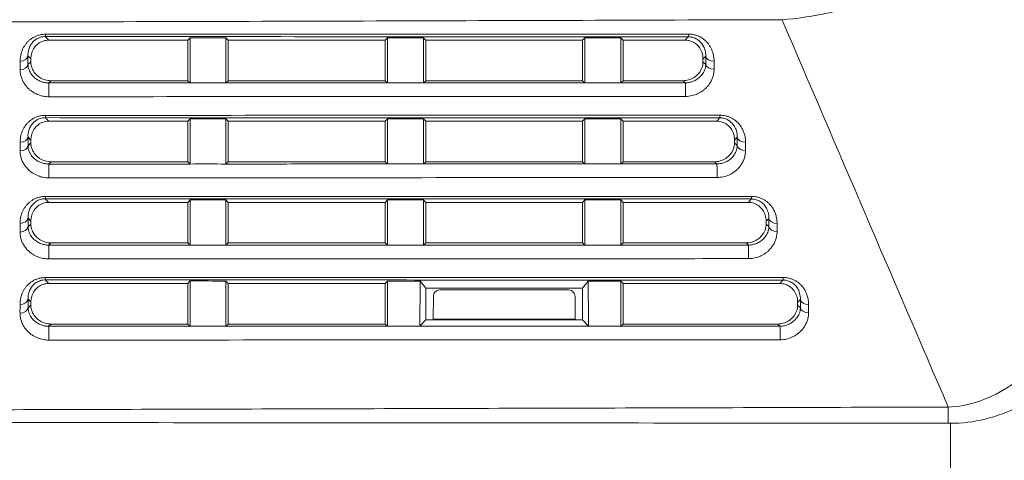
# Model space of a CAD drawing. Header units: millimetres. Extents: x 0 to 437, y 0 to 311.
# Tile 11 of 44: x 104 to 122, y 69 to 77. Entities that reach past the tile are written whole.
import ezdxf

# ---------------------------------------------------------------- set-up
doc = ezdxf.new("R2010")
doc.units = ezdxf.units.MM
for name, color, linetype, lineweight in [('APPARENT', 7, 'Continuous', 0), ('ARETES TANGENTES', 7, 'Continuous', 0), ('DIMENSIONS', 7, 'Continuous', 0)]:
    doc.layers.add(name, color=color, linetype=linetype, lineweight=lineweight)
doc.dimstyles.new('ISO-25', dxfattribs={"dimtxt": 2.5, "dimasz": 2.5, "dimexe": 1.25, "dimexo": 0.625, "dimtad": 1, "dimtxsty": 'Standard', "dimcen": 2.5, "dimadec": 0, "dimazin": 0, "dimtfac": 1, "dimtmove": 0, "dimatfit": 3, "dimfxl": 1, "dimarcsym": 0})

# ---------------------------------------------------------------- blocks, each defined once
blk = doc.blocks.new('D1')
h = blk.add_hatch(color=7)
h.paths.add_polyline_path([(38.317, 176.327), (38.817, 179.327), (39.317, 176.327)], flags=0)
h.paths.add_polyline_path([(39.317, 60.716), (38.817, 57.716), (38.317, 60.716)], flags=0)
at = {"layer": 'DIMENSIONS'}
for p, q in [((62.374, 179.327), (38.817, 179.327)), ((38.817, 176.327), (38.817, 124.459)), ((38.817, 119.873), (38.817, 129.045)), ((38.817, 60.716), (38.817, 124.459)), ((67.733, 57.716), (38.817, 57.716))]:
    blk.add_line(p, q, dxfattribs=at)
for points in [[(38.817, 179.327), (39.317, 176.327), (38.317, 176.327), (38.817, 179.327)], [(38.817, 57.716), (38.317, 60.716), (39.317, 60.716), (38.817, 57.716)]]:
    blk.add_lwpolyline(points, dxfattribs=at)
at = {"layer": 'DIMENSIONS', "char_height": 1.96986, "attachment_point": 5, "rotation": 90}
for s, insert in [('{\\fArial|b0|i0|c0|p0;}', (37.229, 128.693)), ('{\\fArial|b0|i0|c0|p0;486.4}{\\fArial|b0|i0|c0|p0;}', (37.229, 124.459)), ('{\\fArial|b0|i0|c0|p0;}', (37.229, 124.459)), ('{\\fArial|b0|i0|c0|p0;}', (37.229, 124.459)), ('{\\fArial|b0|i0|c0|p0;}', (37.229, 120.226))]:
    blk.add_mtext(s, dxfattribs=dict(at, insert=insert))
blk = doc.blocks.new('D2')
h = blk.add_hatch(color=7)
h.paths.add_polyline_path([(54.59, 187.02), (51.59, 187.52), (54.59, 188.02)], flags=0)
h.paths.add_polyline_path([(129.229, 188.02), (132.229, 187.52), (129.229, 187.02)], flags=0)
at = {"layer": 'DIMENSIONS'}
for p, q in [((51.59, 161.214), (51.59, 187.52)), ((54.59, 187.52), (91.823, 187.52)), ((96.056, 187.52), (86.884, 187.52)), ((129.229, 187.52), (91.823, 187.52)), ((132.229, 161.214), (132.229, 187.52))]:
    blk.add_line(p, q, dxfattribs=at)
for points in [[(51.59, 187.52), (54.59, 188.02), (54.59, 187.02), (51.59, 187.52)], [(132.229, 187.52), (129.229, 187.02), (129.229, 188.02), (132.229, 187.52)]]:
    blk.add_lwpolyline(points, dxfattribs=at)
at = {"layer": 'DIMENSIONS', "char_height": 1.96986, "attachment_point": 5}
for s, insert in [('{\\fArial|b0|i0|c0|p0;322.6}{\\fArial|b0|i0|c0|p0;}', (91.823, 189.107)), ('{\\fArial|b0|i0|c0|p0;}', (87.589, 189.107)), ('{\\fArial|b0|i0|c0|p0;}', (91.823, 189.107)), ('{\\fArial|b0|i0|c0|p0;}', (91.823, 189.107)), ('{\\fArial|b0|i0|c0|p0;}', (96.056, 189.107))]:
    blk.add_mtext(s, dxfattribs=dict(at, insert=insert))
blk = doc.blocks.new('D3')
h = blk.add_hatch(color=7)
h.paths.add_polyline_path([(211.99, 185.104), (208.99, 185.604), (211.99, 186.104)], flags=0)
h.paths.add_polyline_path([(240.209, 186.104), (243.209, 185.604), (240.209, 185.104)], flags=0)
at = {"layer": 'DIMENSIONS'}
for p, q in [((208.99, 170.102), (208.99, 185.604)), ((211.99, 185.604), (225.995, 185.604)), ((230.229, 185.604), (221.056, 185.604)), ((240.209, 185.604), (225.995, 185.604)), ((243.209, 165.348), (243.209, 185.604))]:
    blk.add_line(p, q, dxfattribs=at)
for points in [[(208.99, 185.604), (211.99, 186.104), (211.99, 185.104), (208.99, 185.604)], [(243.209, 185.604), (240.209, 185.104), (240.209, 186.104), (243.209, 185.604)]]:
    blk.add_lwpolyline(points, dxfattribs=at)
at = {"layer": 'DIMENSIONS', "char_height": 1.96986, "attachment_point": 5}
for s, insert in [('{\\fArial|b0|i0|c0|p0;136.9}{\\fArial|b0|i0|c0|p0;}', (225.995, 187.191)), ('{\\fArial|b0|i0|c0|p0;}', (221.762, 187.191)), ('{\\fArial|b0|i0|c0|p0;}', (225.995, 187.191)), ('{\\fArial|b0|i0|c0|p0;}', (225.995, 187.191)), ('{\\fArial|b0|i0|c0|p0;}', (230.229, 187.191))]:
    blk.add_mtext(s, dxfattribs=dict(at, insert=insert))

msp = doc.modelspace()

# ---------------------------------------------------------------- linework, layer by layer
at = {"layer": 'APPARENT'}
for p, q in [((107.306, 76.592), (107.349, 76.637)), ((108.013, 76.637), (107.349, 76.637)), ((108.056, 76.592), (108.013, 76.637)), ((110.956, 76.592), (110.998, 76.637)), ((111.664, 76.637), (110.998, 76.637)), ((111.706, 76.592), (111.664, 76.637)), ((114.606, 76.592), (114.648, 76.636)), ((115.315, 76.636), (114.648, 76.636)), ((115.356, 76.592), (115.315, 76.636)), ((104.735, 76.592), (104.957, 76.592)), ((104.957, 76.592), (107.306, 76.592)), ((107.306, 76.592), (107.306, 75.842)), ((108.056, 76.592), (110.956, 76.592)), ((108.056, 76.592), (108.056, 75.842)), ((110.956, 75.842), (110.956, 76.592)), ((111.706, 76.592), (114.606, 76.592)), ((111.706, 76.592), (111.706, 75.842)), ((114.606, 75.842), (114.606, 76.592)), ((115.356, 75.842), (115.356, 76.592)), ((115.356, 76.592), (116.246, 76.592)), ((116.501, 76.592), (116.246, 76.592)), ((104.406, 76.243), (104.406, 76.19)), ((116.831, 76.192), (116.831, 76.241)), ((104.778, 75.842), (104.941, 75.842)), ((107.306, 75.842), (104.941, 75.842)), ((107.306, 75.842), (107.349, 75.801)), ((108.056, 75.842), (108.013, 75.801)), ((110.956, 75.842), (108.056, 75.842)), ((110.956, 75.842), (110.999, 75.802)), ((110.999, 75.802), (111.664, 75.802)), ((111.706, 75.842), (111.664, 75.802)), ((114.606, 75.842), (111.706, 75.842)), ((114.606, 75.842), (114.648, 75.802)), ((114.648, 75.802), (115.314, 75.802)), ((115.356, 75.842), (115.314, 75.802)), ((116.462, 75.842), (115.356, 75.842)), ((104.735, 75.092), (104.956, 75.092)), ((104.956, 75.092), (107.306, 75.092)), ((107.306, 75.092), (107.349, 75.137)), ((107.306, 74.342), (107.306, 75.092)), ((108.013, 75.137), (107.349, 75.137)), ((108.056, 75.092), (108.013, 75.137)), ((108.056, 75.092), (108.056, 74.342)), ((108.056, 75.092), (110.956, 75.092)), ((110.956, 75.092), (110.998, 75.137)), ((110.956, 74.342), (110.956, 75.092)), ((111.664, 75.137), (110.998, 75.137)), ((111.706, 75.092), (111.664, 75.137)), ((111.706, 75.092), (111.706, 74.342)), ((111.706, 75.092), (114.606, 75.092)), ((114.606, 75.092), (114.648, 75.136)), ((114.606, 74.342), (114.606, 75.092)), ((115.314, 75.136), (114.648, 75.136)), ((115.356, 75.092), (115.314, 75.136)), ((115.356, 75.092), (116.829, 75.092)), ((115.356, 74.342), (115.356, 75.092)), ((117.084, 75.092), (116.829, 75.092)), ((104.406, 74.743), (104.406, 74.691)), ((117.415, 74.692), (117.415, 74.742)), ((104.778, 74.342), (104.94, 74.342)), ((107.306, 74.342), (104.94, 74.342)), ((107.306, 74.342), (107.349, 74.301)), ((108.056, 74.342), (108.013, 74.301)), ((110.956, 74.342), (108.056, 74.342)), ((110.956, 74.342), (110.999, 74.302)), ((111.706, 74.342), (111.664, 74.302)), ((114.606, 74.342), (111.706, 74.342)), ((114.606, 74.342), (114.648, 74.302)), ((115.356, 74.342), (115.314, 74.302)), ((117.045, 74.342), (115.356, 74.342)), ((104.735, 73.592), (104.955, 73.592)), ((104.955, 73.592), (107.306, 73.592)), ((107.306, 73.592), (107.349, 73.638)), ((107.306, 73.592), (107.306, 72.842)), ((108.056, 73.592), (108.013, 73.637)), ((108.056, 73.592), (110.956, 73.592)), ((108.056, 73.592), (108.056, 72.842)), ((110.956, 73.592), (110.999, 73.637)), ((110.956, 72.842), (110.956, 73.592)), ((111.706, 73.592), (111.664, 73.637)), ((111.706, 73.592), (111.706, 72.842)), ((111.706, 73.592), (114.606, 73.592)), ((114.606, 73.592), (114.648, 73.636)), ((114.606, 72.842), (114.606, 73.592)), ((115.314, 73.636), (114.648, 73.636)), ((115.356, 73.592), (115.314, 73.636)), ((115.356, 73.592), (117.412, 73.592)), ((115.356, 72.842), (115.356, 73.592)), ((117.668, 73.592), (117.412, 73.592)), ((104.406, 73.243), (104.406, 73.191)), ((117.998, 73.191), (117.998, 73.242)), ((104.778, 72.842), (104.94, 72.842)), ((107.306, 72.842), (104.94, 72.842)), ((107.306, 72.842), (107.349, 72.801)), ((108.056, 72.842), (108.013, 72.801)), ((110.956, 72.842), (108.056, 72.842)), ((110.956, 72.842), (110.999, 72.802)), ((111.706, 72.842), (111.664, 72.802)), ((114.606, 72.842), (111.706, 72.842)), ((114.606, 72.842), (114.648, 72.802)), ((115.356, 72.842), (115.314, 72.802)), ((117.628, 72.842), (115.356, 72.842)), ((104.735, 72.092), (104.955, 72.092)), ((104.955, 72.092), (107.306, 72.092)), ((107.306, 72.092), (107.349, 72.138)), ((107.306, 71.342), (107.306, 72.092)), ((108.056, 72.092), (108.013, 72.137)), ((108.056, 72.092), (110.956, 72.092)), ((108.056, 72.092), (108.056, 71.342)), ((110.956, 72.092), (110.999, 72.137)), ((110.956, 71.342), (110.956, 72.092)), ((111.706, 72.005), (111.6, 72.137)), ((114.71, 72.136), (114.606, 72.007)), ((115.356, 72.092), (115.314, 72.136)), ((115.356, 72.092), (117.995, 72.092)), ((115.356, 71.342), (115.356, 72.092)), ((118.251, 72.092), (117.995, 72.092)), ((114.606, 72.007), (111.706, 72.005)), ((111.706, 71.421), (111.706, 72.005)), ((111.968, 71.972), (114.345, 71.972)), ((114.606, 72.007), (114.606, 71.419)), ((104.406, 71.743), (104.406, 71.691)), ((111.848, 71.853), (111.842, 71.431)), ((114.465, 71.852), (114.47, 71.43)), ((118.581, 71.691), (118.581, 71.742)), ((111.598, 71.302), (111.706, 71.421)), ((111.706, 71.421), (111.831, 71.421)), ((111.842, 71.431), (111.831, 71.421)), ((111.831, 71.421), (114.481, 71.42)), ((111.842, 71.431), (114.47, 71.43)), ((114.47, 71.43), (114.481, 71.42)), ((114.481, 71.42), (114.606, 71.419)), ((114.606, 71.419), (114.713, 71.302)), ((104.778, 71.342), (104.939, 71.342)), ((107.306, 71.342), (104.939, 71.342)), ((107.306, 71.342), (107.349, 71.301)), ((108.056, 71.342), (108.013, 71.301)), ((110.956, 71.342), (108.056, 71.342)), ((110.956, 71.342), (110.999, 71.302)), ((115.356, 71.342), (115.314, 71.302)), ((118.003, 71.342), (115.356, 71.342)), ((118.212, 71.342), (118.003, 71.342))]:
    msp.add_line(p, q, dxfattribs=at)
for points in [[(107.349, 75.801), (107.349, 75.895), (107.349, 76.081), (107.349, 76.36), (107.349, 76.545), (107.349, 76.637)], [(108.013, 76.637), (108.013, 76.545), (108.013, 76.36), (108.013, 76.081), (108.013, 75.895), (108.013, 75.801)], [(110.999, 75.802), (110.999, 75.895), (110.998, 76.082), (110.998, 76.36), (110.998, 76.545), (110.998, 76.637)], [(111.664, 76.637), (111.664, 76.545), (111.664, 76.36), (111.664, 76.082), (111.664, 75.895), (111.664, 75.802)], [(114.648, 75.802), (114.648, 75.896), (114.648, 76.082), (114.648, 76.36), (114.648, 76.544), (114.648, 76.636)], [(115.315, 76.636), (115.315, 76.544), (115.314, 76.36), (115.314, 76.082), (115.314, 75.896), (115.314, 75.802)], [(104.735, 76.592), (104.7, 76.592), (104.631, 76.581), (104.536, 76.53), (104.464, 76.454), (104.418, 76.357), (104.406, 76.283), (104.406, 76.243)], [(116.831, 76.241), (116.831, 76.282), (116.819, 76.359), (116.769, 76.457), (116.699, 76.531), (116.604, 76.581), (116.535, 76.592), (116.501, 76.592)], [(104.406, 76.19), (104.406, 76.15), (104.421, 76.074), (104.481, 75.973), (104.565, 75.9), (104.668, 75.852), (104.742, 75.842), (104.778, 75.842)], [(116.462, 75.842), (116.496, 75.842), (116.566, 75.851), (116.671, 75.899), (116.757, 75.974), (116.817, 76.077), (116.831, 76.153), (116.831, 76.192)], [(107.349, 75.801), (107.57, 75.802), (107.792, 75.801), (108.013, 75.801)], [(104.735, 75.092), (104.7, 75.092), (104.631, 75.081), (104.536, 75.031), (104.464, 74.954), (104.418, 74.857), (104.406, 74.782), (104.406, 74.743)], [(107.349, 74.301), (107.349, 74.395), (107.349, 74.581), (107.349, 74.86), (107.349, 75.045), (107.349, 75.137)], [(108.013, 75.137), (108.013, 75.045), (108.013, 74.86), (108.013, 74.581), (108.013, 74.395), (108.013, 74.301)], [(110.999, 74.302), (110.999, 74.395), (110.998, 74.582), (110.999, 74.86), (110.998, 75.045), (110.998, 75.137)], [(111.664, 75.137), (111.664, 75.045), (111.664, 74.86), (111.664, 74.582), (111.664, 74.395), (111.664, 74.302)], [(114.648, 74.302), (114.648, 74.396), (114.648, 74.582), (114.648, 74.86), (114.648, 75.044), (114.648, 75.136)], [(115.314, 75.136), (115.314, 75.044), (115.314, 74.86), (115.314, 74.582), (115.314, 74.396), (115.314, 74.302)], [(117.415, 74.742), (117.415, 74.782), (117.402, 74.859), (117.353, 74.957), (117.283, 75.031), (117.188, 75.081), (117.119, 75.092), (117.084, 75.092)], [(104.406, 74.691), (104.406, 74.651), (104.421, 74.574), (104.481, 74.474), (104.565, 74.4), (104.668, 74.352), (104.742, 74.342), (104.778, 74.342)], [(117.045, 74.342), (117.079, 74.342), (117.149, 74.351), (117.255, 74.399), (117.34, 74.474), (117.401, 74.577), (117.415, 74.653), (117.415, 74.692)], [(107.349, 74.301), (107.571, 74.302), (107.792, 74.301), (108.013, 74.301)], [(110.999, 74.302), (111.22, 74.302), (111.442, 74.301), (111.664, 74.302)], [(114.648, 74.302), (114.315, 74.302), (113.651, 74.302), (112.656, 74.302), (111.994, 74.302), (111.664, 74.302)], [(114.648, 74.302), (114.87, 74.302), (115.092, 74.302), (115.314, 74.302)], [(104.735, 73.592), (104.7, 73.592), (104.631, 73.581), (104.536, 73.531), (104.464, 73.454), (104.418, 73.357), (104.406, 73.282), (104.406, 73.243)], [(108.013, 73.637), (107.792, 73.637), (107.57, 73.638), (107.349, 73.638)], [(107.349, 72.801), (107.349, 72.895), (107.349, 73.081), (107.349, 73.36), (107.349, 73.545), (107.349, 73.638)], [(108.013, 73.637), (108.013, 73.545), (108.013, 73.36), (108.013, 73.081), (108.013, 72.895), (108.013, 72.801)], [(110.999, 72.802), (110.999, 72.895), (110.999, 73.082), (110.999, 73.36), (110.999, 73.545), (110.999, 73.637)], [(111.664, 73.637), (111.442, 73.636), (111.22, 73.637), (110.999, 73.637)], [(111.664, 73.637), (111.664, 73.545), (111.664, 73.36), (111.664, 73.082), (111.664, 72.895), (111.664, 72.802)], [(114.648, 72.802), (114.648, 72.895), (114.648, 73.082), (114.648, 73.36), (114.648, 73.544), (114.648, 73.636)], [(115.314, 73.636), (115.314, 73.544), (115.314, 73.36), (115.314, 73.082), (115.314, 72.896), (115.314, 72.802)], [(117.998, 73.242), (117.998, 73.282), (117.986, 73.359), (117.937, 73.457), (117.866, 73.53), (117.771, 73.581), (117.702, 73.592), (117.668, 73.592)], [(104.406, 73.191), (104.406, 73.151), (104.421, 73.074), (104.481, 72.974), (104.565, 72.9), (104.668, 72.852), (104.742, 72.842), (104.778, 72.842)], [(117.628, 72.842), (117.662, 72.842), (117.733, 72.851), (117.838, 72.899), (117.924, 72.974), (117.984, 73.077), (117.998, 73.153), (117.998, 73.191)], [(107.349, 72.801), (107.57, 72.801), (107.792, 72.801), (108.013, 72.801)], [(110.999, 72.802), (111.22, 72.802), (111.442, 72.801), (111.664, 72.802)], [(114.648, 72.802), (114.87, 72.802), (115.092, 72.802), (115.314, 72.802)], [(104.735, 72.092), (104.7, 72.092), (104.632, 72.081), (104.537, 72.031), (104.465, 71.954), (104.418, 71.857), (104.406, 71.782), (104.406, 71.743)], [(107.349, 71.301), (107.349, 71.395), (107.349, 71.581), (107.349, 71.86), (107.349, 72.045), (107.349, 72.138)], [(108.013, 72.137), (107.792, 72.137), (107.57, 72.138), (107.349, 72.138)], [(108.013, 72.137), (108.013, 72.045), (108.013, 71.86), (108.013, 71.581), (108.013, 71.395), (108.013, 71.301)], [(111.6, 72.137), (111.4, 72.137), (111.199, 72.137), (110.999, 72.137)], [(110.999, 71.302), (110.999, 71.395), (110.999, 71.582), (110.999, 71.86), (110.999, 72.045), (110.999, 72.137)], [(111.6, 72.137), (111.6, 72.045), (111.6, 71.86), (111.599, 71.582), (111.598, 71.395), (111.598, 71.302)], [(115.314, 72.136), (115.113, 72.136), (114.911, 72.137), (114.71, 72.136)], [(114.713, 71.302), (114.713, 71.395), (114.712, 71.582), (114.711, 71.86), (114.71, 72.044), (114.71, 72.136)], [(115.314, 72.136), (115.314, 72.044), (115.314, 71.86), (115.314, 71.582), (115.314, 71.395), (115.314, 71.302)], [(118.581, 71.742), (118.581, 71.783), (118.569, 71.859), (118.52, 71.957), (118.45, 72.03), (118.355, 72.081), (118.286, 72.092), (118.251, 72.092)], [(111.968, 71.972), (111.923, 71.972), (111.875, 71.939), (111.848, 71.888), (111.848, 71.853)], [(114.465, 71.852), (114.465, 71.887), (114.438, 71.938), (114.39, 71.971), (114.345, 71.972)], [(104.406, 71.691), (104.406, 71.651), (104.421, 71.575), (104.481, 71.474), (104.564, 71.4), (104.668, 71.352), (104.742, 71.342), (104.778, 71.342)], [(118.212, 71.342), (118.246, 71.342), (118.316, 71.351), (118.422, 71.399), (118.507, 71.474), (118.567, 71.577), (118.581, 71.652), (118.581, 71.691)], [(107.349, 71.301), (107.57, 71.301), (107.792, 71.301), (108.013, 71.301)], [(110.999, 71.302), (111.198, 71.302), (111.398, 71.301), (111.598, 71.302)], [(114.713, 71.302), (114.913, 71.302), (115.114, 71.302), (115.314, 71.302)]]:
    msp.add_open_spline(points, degree=3, dxfattribs=at)
at = {"layer": 'ARETES TANGENTES'}
for p, q in [((104.673, 76.658), (104.735, 76.592)), ((116.559, 76.654), (116.501, 76.592)), ((104.352, 76.14), (104.352, 76.301)), ((104.352, 76.301), (104.406, 76.243)), ((116.881, 76.295), (116.831, 76.241)), ((116.881, 76.295), (116.881, 76.144)), ((104.352, 76.14), (104.406, 76.19)), ((116.881, 76.144), (116.831, 76.192)), ((117.036, 76.202), (117.036, 76.052)), ((104.734, 75.801), (104.778, 75.842)), ((116.504, 75.802), (116.462, 75.842)), ((104.673, 75.158), (104.735, 75.092)), ((117.143, 75.154), (117.084, 75.092)), ((104.353, 74.64), (104.353, 74.8)), ((104.353, 74.8), (104.406, 74.743)), ((104.353, 74.64), (104.406, 74.691)), ((117.465, 74.795), (117.415, 74.742)), ((117.465, 74.644), (117.415, 74.692)), ((117.465, 74.795), (117.465, 74.644)), ((117.618, 74.703), (117.618, 74.551)), ((104.734, 74.301), (104.778, 74.342)), ((117.087, 74.302), (117.045, 74.342)), ((104.673, 73.658), (104.735, 73.592)), ((117.726, 73.654), (117.668, 73.592)), ((104.353, 73.3), (104.406, 73.243)), ((104.353, 73.14), (104.353, 73.3)), ((104.353, 73.14), (104.406, 73.191)), ((118.048, 73.296), (117.998, 73.242)), ((118.048, 73.144), (117.998, 73.191)), ((118.048, 73.296), (118.048, 73.144)), ((118.2, 73.203), (118.2, 73.051)), ((104.734, 72.801), (104.778, 72.842)), ((117.67, 72.802), (117.628, 72.842)), ((104.673, 72.158), (104.735, 72.092)), ((118.31, 72.154), (118.251, 72.092)), ((104.353, 71.8), (104.406, 71.743)), ((104.353, 71.641), (104.353, 71.8)), ((118.632, 71.796), (118.581, 71.742)), ((118.632, 71.796), (118.632, 71.643)), ((104.353, 71.641), (104.406, 71.691)), ((118.632, 71.643), (118.581, 71.691)), ((118.783, 71.703), (118.783, 71.55)), ((104.734, 71.301), (104.778, 71.342)), ((107.349, 71.301), (104.734, 71.301)), ((118.254, 71.302), (118.212, 71.342)), ((121.365, 69.807), (121.422, 69.811)), ((121.365, 69.507), (121.406, 69.507)), ((121.406, 69.507), (121.406, 65.476))]:
    msp.add_line(p, q, dxfattribs=at)
for centre, major_axis, ratio, start_param, end_param in [((104.672, 76.807), (0, -0.15), 0.048795, 0.061159, 0.784001), ((116.559, 76.803), (0, -0.15), 0.048338, 0.061162, 0.835658), ((104.203, 76.31), (0.15, 0), 0.709872, 4.743784, 6.196564), ((117.031, 76.303), (0.15, 0), 0.670842, 3.223879, 4.744865), ((104.203, 76.149), (0.15, 0), 0.709888, 4.742913, 6.196562), ((117.031, 76.153), (0.15, 0), 0.671222, 3.223917, 4.74396), ((104.734, 75.651), (0, -0.15), 0.039426, 0.783758, 3.080464), ((116.503, 75.652), (0, -0.15), 0.038716, 0.83141, 3.08046), ((104.672, 75.307), (0, -0.15), 0.037277, 0.061129, 0.78343), ((117.142, 75.304), (0, -0.15), 0.03644, 0.061132, 0.83298), ((104.203, 74.809), (0.15, 0), 0.710017, 4.735866, 6.196546), ((104.203, 74.649), (0.15, 0), 0.710032, 4.735047, 6.196545), ((117.614, 74.803), (0.15, 0), 0.672662, 3.224062, 4.736259), ((117.614, 74.652), (0.15, 0), 0.673012, 3.224097, 4.735424), ((104.734, 74.151), (0, -0.15), 0.028451, 0.783258, 3.080487), ((117.087, 74.152), (0, -0.15), 0.02757, 0.82913, 3.080483), ((104.673, 73.807), (0, -0.15), 0.026431, 0.061108, 0.782961), ((117.726, 73.804), (0, -0.15), 0.025493, 0.061111, 0.83058), ((104.203, 73.309), (0.15, 0), 0.710151, 4.728384, 6.19653), ((118.198, 73.304), (0.15, 0), 0.674331, 3.224231, 4.728362), ((104.203, 73.15), (0.15, 0), 0.710164, 4.727613, 6.196528), ((118.198, 73.152), (0.15, 0), 0.674654, 3.224263, 4.727591), ((104.734, 72.651), (0, -0.15), 0.018105, 0.782849, 3.080502), ((117.67, 72.652), (0, -0.15), 0.017308, 0.827081, 3.080497), ((104.673, 72.307), (0, -0.15), 0.016197, 0.061095, 0.782579), ((118.31, 72.304), (0, -0.15), 0.015389, 0.061099, 0.828421), ((104.203, 71.809), (0.15, 0), 0.710275, 4.721301, 6.196515), ((118.781, 71.804), (0.15, 0), 0.675866, 3.224388, 4.721089), ((104.203, 71.65), (0.15, 0), 0.710288, 4.720572, 6.196513), ((118.781, 71.652), (0.15, 0), 0.676165, 3.224418, 4.720378), ((104.734, 71.151), (0, -0.15), 0.008329, 0.782519, 3.08051), ((118.254, 71.152), (0, -0.15), 0.007829, 0.825233, 3.080504), ((121.365, 70.901), (-0.001, -1.625), 0.001224, 0.539868, 0.832069)]:
    msp.add_ellipse(centre, major_axis=major_axis, ratio=ratio, start_param=start_param, end_param=end_param, dxfattribs=at)
for points in [[(125.228, 84.258), (125.214, 83.862), (125.168, 83.097), (124.968, 82.023), (124.634, 81.106), (124.146, 80.277), (123.482, 79.488), (122.636, 78.743), (121.698, 78.107), (120.796, 77.635), (119.937, 77.295), (119.106, 77.069), (118.563, 76.989), (118.292, 76.97)], [(121.406, 65.247), (121.693, 65.247), (122.278, 65.292), (123.169, 65.503), (124.082, 65.877), (124.981, 66.422), (125.832, 67.114), (126.637, 67.939), (127.406, 68.904), (128.13, 69.997), (128.813, 71.212), (129.479, 72.624), (130.006, 73.945), (130.45, 75.239), (130.807, 76.453), (131.087, 77.572), (131.307, 78.613), (131.477, 79.6), (131.598, 80.532), (131.672, 81.409), (131.689, 81.956), (131.689, 82.217)], [(121.406, 69.507), (121.62, 69.505), (122.046, 69.555), (122.69, 69.799), (123.284, 70.184), (123.811, 70.662), (124.276, 71.197), (124.707, 71.793), (125.115, 72.455), (125.517, 73.205), (125.929, 74.092), (126.295, 74.999), (126.592, 75.831), (126.827, 76.565), (127.017, 77.217), (127.173, 77.81), (127.303, 78.347), (127.41, 78.834), (127.499, 79.276), (127.572, 79.682), (127.633, 80.059), (127.684, 80.412), (127.724, 80.738), (127.756, 81.038), (127.779, 81.314), (127.795, 81.569), (127.805, 81.803), (127.81, 82.019), (127.81, 82.153), (127.809, 82.217)], [(121.406, 65.476), (121.714, 65.476), (122.335, 65.527), (123.268, 65.76), (124.192, 66.156), (125.08, 66.71), (125.91, 67.397), (126.694, 68.207), (127.444, 69.152), (128.153, 70.222), (128.822, 71.412), (129.478, 72.798), (129.998, 74.097), (130.437, 75.37), (130.79, 76.566), (131.067, 77.668), (131.284, 78.695), (131.451, 79.666), (131.57, 80.58), (131.643, 81.437), (131.659, 81.965), (131.659, 82.217)], [(121.422, 69.811), (121.619, 69.822), (122.016, 69.907), (122.634, 70.25), (123.215, 70.769), (123.738, 71.39), (124.237, 72.12), (124.727, 72.968), (125.252, 74.042), (125.722, 75.174), (126.079, 76.167), (126.35, 77.016), (126.565, 77.77), (126.736, 78.438), (126.87, 79.031), (126.978, 79.561), (127.066, 80.047), (127.138, 80.493), (127.196, 80.897), (127.243, 81.262), (127.283, 81.592), (127.316, 81.89), (127.334, 82.071), (127.343, 82.157)], [(118.292, 76.97), (115.619, 76.961), (110.505, 76.945), (105.575, 76.931), (103.105, 76.925)], [(121.365, 69.807), (120.339, 72.194), (119.315, 74.582), (118.292, 76.97)], [(104.208, 76.203), (104.208, 76.228), (104.211, 76.274), (104.223, 76.339), (104.242, 76.397), (104.265, 76.449), (104.293, 76.495), (104.323, 76.535), (104.357, 76.572), (104.395, 76.605), (104.438, 76.635), (104.488, 76.662), (104.545, 76.683), (104.61, 76.698), (104.655, 76.701), (104.677, 76.701)], [(104.352, 76.301), (104.352, 76.318), (104.353, 76.352), (104.361, 76.398), (104.373, 76.44), (104.388, 76.477), (104.407, 76.51), (104.427, 76.539), (104.45, 76.565), (104.476, 76.589), (104.506, 76.611), (104.54, 76.63), (104.58, 76.645), (104.625, 76.655), (104.657, 76.658), (104.673, 76.658)], [(104.673, 76.658), (105.952, 76.657), (108.528, 76.656), (112.492, 76.655), (115.189, 76.654), (116.559, 76.654)], [(104.677, 76.701), (105.958, 76.701), (108.532, 76.702), (112.498, 76.702), (115.192, 76.703), (116.564, 76.703)], [(116.559, 76.654), (116.569, 76.654), (116.588, 76.653), (116.614, 76.649), (116.639, 76.644), (116.664, 76.636), (116.689, 76.626), (116.715, 76.612), (116.742, 76.595), (116.769, 76.573), (116.794, 76.547), (116.818, 76.517), (116.839, 76.482), (116.857, 76.443), (116.871, 76.399), (116.88, 76.35), (116.882, 76.314), (116.881, 76.295)], [(116.564, 76.703), (116.578, 76.703), (116.605, 76.702), (116.642, 76.697), (116.678, 76.689), (116.714, 76.678), (116.751, 76.664), (116.789, 76.645), (116.827, 76.621), (116.866, 76.591), (116.904, 76.555), (116.939, 76.512), (116.97, 76.464), (116.996, 76.409), (117.018, 76.348), (117.032, 76.279), (117.036, 76.229), (117.036, 76.202)], [(104.208, 76.043), (104.207, 76.096), (104.209, 76.15), (104.208, 76.203)], [(104.734, 75.801), (104.722, 75.801), (104.698, 75.802), (104.666, 75.806), (104.635, 75.813), (104.604, 75.822), (104.572, 75.835), (104.54, 75.851), (104.507, 75.871), (104.475, 75.895), (104.444, 75.925), (104.416, 75.958), (104.391, 75.997), (104.37, 76.041), (104.356, 76.091), (104.353, 76.123), (104.352, 76.14)], [(116.881, 76.144), (116.881, 76.125), (116.876, 76.087), (116.861, 76.037), (116.839, 75.993), (116.814, 75.954), (116.784, 75.92), (116.753, 75.891), (116.722, 75.868), (116.69, 75.849), (116.658, 75.834), (116.624, 75.821), (116.587, 75.811), (116.548, 75.804), (116.519, 75.802), (116.504, 75.802)], [(104.738, 75.545), (104.721, 75.545), (104.687, 75.547), (104.641, 75.553), (104.597, 75.563), (104.553, 75.577), (104.508, 75.595), (104.463, 75.618), (104.417, 75.648), (104.372, 75.684), (104.329, 75.727), (104.29, 75.777), (104.257, 75.833), (104.229, 75.898), (104.211, 75.97), (104.208, 76.018), (104.208, 76.043)], [(117.036, 76.052), (117.036, 76.023), (117.03, 75.969), (117.01, 75.895), (116.981, 75.83), (116.945, 75.773), (116.905, 75.724), (116.861, 75.682), (116.817, 75.648), (116.772, 75.62), (116.727, 75.597), (116.679, 75.579), (116.627, 75.564), (116.57, 75.554), (116.529, 75.551), (116.508, 75.551)], [(107.349, 75.801), (106.912, 75.801), (106.039, 75.801), (105.169, 75.801), (104.734, 75.801)], [(110.999, 75.802), (110.499, 75.802), (109.502, 75.801), (108.509, 75.801), (108.013, 75.801)], [(114.648, 75.802), (114.149, 75.802), (113.152, 75.802), (112.16, 75.802), (111.664, 75.802)], [(116.504, 75.802), (116.305, 75.802), (115.908, 75.802), (115.513, 75.802), (115.314, 75.802)], [(116.508, 75.551), (115.177, 75.551), (112.537, 75.549), (108.612, 75.547), (106.027, 75.546), (104.738, 75.545)], [(104.207, 74.703), (104.207, 74.727), (104.21, 74.774), (104.222, 74.839), (104.241, 74.897), (104.265, 74.949), (104.292, 74.995), (104.323, 75.036), (104.356, 75.073), (104.395, 75.106), (104.438, 75.136), (104.488, 75.162), (104.544, 75.184), (104.609, 75.198), (104.654, 75.201), (104.676, 75.201)], [(104.676, 75.201), (106.094, 75.201), (108.902, 75.201), (113.059, 75.202), (115.789, 75.202), (117.146, 75.203)], [(117.146, 75.203), (117.162, 75.203), (117.194, 75.201), (117.246, 75.193), (117.3, 75.178), (117.354, 75.155), (117.406, 75.124), (117.453, 75.088), (117.496, 75.044), (117.535, 74.993), (117.569, 74.933), (117.595, 74.865), (117.613, 74.789), (117.618, 74.732), (117.618, 74.703)], [(104.353, 74.8), (104.352, 74.818), (104.353, 74.852), (104.361, 74.898), (104.373, 74.94), (104.389, 74.977), (104.407, 75.01), (104.428, 75.04), (104.451, 75.066), (104.477, 75.09), (104.507, 75.111), (104.541, 75.13), (104.581, 75.145), (104.626, 75.155), (104.657, 75.158), (104.673, 75.158)], [(104.673, 75.158), (106.088, 75.157), (108.899, 75.156), (113.055, 75.155), (115.787, 75.154), (117.143, 75.154)], [(117.143, 75.154), (117.153, 75.154), (117.176, 75.153), (117.212, 75.147), (117.25, 75.136), (117.288, 75.119), (117.323, 75.097), (117.355, 75.071), (117.385, 75.04), (117.411, 75.003), (117.434, 74.961), (117.452, 74.912), (117.463, 74.857), (117.465, 74.816), (117.465, 74.795)], [(104.207, 74.543), (104.206, 74.596), (104.208, 74.65), (104.207, 74.703)], [(104.734, 74.301), (104.721, 74.301), (104.696, 74.302), (104.662, 74.307), (104.628, 74.315), (104.595, 74.326), (104.56, 74.34), (104.525, 74.359), (104.49, 74.383), (104.456, 74.413), (104.424, 74.447), (104.397, 74.487), (104.373, 74.533), (104.357, 74.586), (104.353, 74.622), (104.353, 74.64)], [(117.465, 74.644), (117.464, 74.624), (117.46, 74.587), (117.444, 74.536), (117.423, 74.492), (117.397, 74.453), (117.368, 74.42), (117.337, 74.391), (117.305, 74.368), (117.274, 74.349), (117.241, 74.333), (117.208, 74.321), (117.171, 74.311), (117.131, 74.304), (117.102, 74.302), (117.087, 74.302)], [(104.737, 74.045), (104.718, 74.045), (104.682, 74.047), (104.634, 74.054), (104.586, 74.065), (104.539, 74.081), (104.491, 74.103), (104.441, 74.131), (104.392, 74.166), (104.345, 74.209), (104.301, 74.26), (104.263, 74.319), (104.232, 74.387), (104.211, 74.464), (104.207, 74.516), (104.207, 74.543)], [(117.618, 74.551), (117.618, 74.522), (117.612, 74.468), (117.592, 74.394), (117.563, 74.33), (117.527, 74.273), (117.487, 74.223), (117.443, 74.182), (117.399, 74.148), (117.355, 74.12), (117.309, 74.097), (117.261, 74.078), (117.209, 74.064), (117.152, 74.054), (117.111, 74.051), (117.09, 74.051)], [(107.349, 74.301), (106.912, 74.301), (106.038, 74.301), (105.168, 74.301), (104.734, 74.301)], [(110.999, 74.302), (110.499, 74.302), (109.502, 74.301), (108.509, 74.301), (108.013, 74.301)], [(117.087, 74.302), (116.791, 74.302), (116.2, 74.302), (115.61, 74.302), (115.314, 74.302)], [(117.09, 74.051), (115.699, 74.05), (112.926, 74.049), (108.81, 74.047), (106.089, 74.046), (104.737, 74.045)], [(104.206, 73.203), (104.206, 73.227), (104.209, 73.274), (104.221, 73.339), (104.24, 73.397), (104.264, 73.45), (104.291, 73.496), (104.322, 73.536), (104.356, 73.573), (104.394, 73.606), (104.438, 73.636), (104.487, 73.662), (104.544, 73.684), (104.609, 73.698), (104.653, 73.701), (104.675, 73.701)], [(104.353, 73.3), (104.352, 73.318), (104.354, 73.351), (104.361, 73.398), (104.373, 73.44), (104.389, 73.477), (104.407, 73.511), (104.428, 73.54), (104.451, 73.566), (104.477, 73.59), (104.507, 73.612), (104.542, 73.63), (104.581, 73.645), (104.626, 73.655), (104.657, 73.658), (104.673, 73.658)], [(104.673, 73.658), (106.071, 73.657), (108.911, 73.656), (113.255, 73.655), (116.229, 73.654), (117.726, 73.654)], [(104.675, 73.701), (106.075, 73.701), (108.913, 73.701), (113.258, 73.702), (116.23, 73.702), (117.729, 73.703)], [(117.726, 73.654), (117.737, 73.654), (117.76, 73.653), (117.796, 73.647), (117.834, 73.636), (117.872, 73.619), (117.907, 73.597), (117.939, 73.571), (117.969, 73.54), (117.995, 73.503), (118.018, 73.46), (118.035, 73.412), (118.047, 73.357), (118.049, 73.317), (118.048, 73.296)], [(117.729, 73.703), (117.744, 73.703), (117.777, 73.701), (117.829, 73.693), (117.883, 73.677), (117.938, 73.654), (117.989, 73.624), (118.036, 73.587), (118.079, 73.543), (118.118, 73.492), (118.151, 73.432), (118.178, 73.365), (118.196, 73.289), (118.2, 73.232), (118.2, 73.203)], [(104.206, 73.043), (104.205, 73.096), (104.206, 73.149), (104.206, 73.203)], [(104.736, 72.545), (104.718, 72.545), (104.682, 72.547), (104.633, 72.554), (104.586, 72.565), (104.539, 72.581), (104.49, 72.602), (104.441, 72.63), (104.392, 72.666), (104.344, 72.709), (104.301, 72.76), (104.263, 72.818), (104.231, 72.886), (104.21, 72.964), (104.206, 73.016), (104.206, 73.043)], [(104.734, 72.801), (104.721, 72.801), (104.696, 72.802), (104.662, 72.807), (104.629, 72.815), (104.595, 72.825), (104.561, 72.84), (104.526, 72.859), (104.49, 72.883), (104.456, 72.912), (104.425, 72.947), (104.397, 72.987), (104.374, 73.033), (104.357, 73.086), (104.353, 73.122), (104.353, 73.14)], [(118.048, 73.144), (118.048, 73.124), (118.043, 73.086), (118.028, 73.036), (118.006, 72.992), (117.98, 72.953), (117.951, 72.919), (117.92, 72.891), (117.889, 72.868), (117.857, 72.849), (117.825, 72.833), (117.791, 72.821), (117.754, 72.81), (117.714, 72.804), (117.685, 72.802), (117.67, 72.802)], [(118.2, 73.051), (118.2, 73.022), (118.195, 72.967), (118.174, 72.894), (118.145, 72.829), (118.11, 72.772), (118.069, 72.723), (118.026, 72.681), (117.982, 72.647), (117.937, 72.62), (117.892, 72.597), (117.844, 72.578), (117.791, 72.563), (117.734, 72.553), (117.693, 72.551), (117.672, 72.551)], [(107.349, 72.801), (106.907, 72.801), (106.029, 72.801), (105.164, 72.801), (104.734, 72.801)], [(110.999, 72.802), (110.494, 72.802), (109.491, 72.801), (108.503, 72.801), (108.013, 72.801)], [(114.648, 72.802), (114.144, 72.802), (113.143, 72.801), (112.154, 72.802), (111.664, 72.802)], [(117.67, 72.802), (117.274, 72.802), (116.485, 72.802), (115.704, 72.802), (115.314, 72.802)], [(117.672, 72.551), (116.154, 72.55), (113.157, 72.549), (108.861, 72.547), (106.089, 72.545), (104.736, 72.545)], [(104.205, 71.702), (104.205, 71.727), (104.208, 71.774), (104.221, 71.839), (104.24, 71.898), (104.263, 71.95), (104.291, 71.996), (104.322, 72.037), (104.356, 72.074), (104.394, 72.107), (104.438, 72.137), (104.487, 72.163), (104.544, 72.184), (104.608, 72.198), (104.652, 72.201), (104.674, 72.201)], [(104.353, 71.8), (104.352, 71.817), (104.354, 71.851), (104.361, 71.898), (104.374, 71.94), (104.389, 71.978), (104.408, 72.011), (104.429, 72.04), (104.452, 72.066), (104.478, 72.09), (104.508, 72.112), (104.542, 72.13), (104.582, 72.145), (104.626, 72.156), (104.657, 72.158), (104.673, 72.158)], [(104.673, 72.158), (106.009, 72.157), (108.814, 72.157), (113.303, 72.155), (116.608, 72.155), (118.31, 72.154)], [(104.674, 72.201), (106.012, 72.201), (108.815, 72.201), (113.305, 72.202), (116.608, 72.202), (118.311, 72.202)], [(118.31, 72.154), (118.321, 72.154), (118.343, 72.153), (118.38, 72.147), (118.418, 72.136), (118.456, 72.119), (118.491, 72.097), (118.524, 72.071), (118.553, 72.04), (118.579, 72.003), (118.602, 71.96), (118.619, 71.911), (118.63, 71.857), (118.632, 71.817), (118.632, 71.796)], [(118.311, 72.202), (118.327, 72.202), (118.359, 72.201), (118.412, 72.193), (118.466, 72.177), (118.521, 72.154), (118.572, 72.123), (118.619, 72.086), (118.662, 72.043), (118.701, 71.991), (118.734, 71.932), (118.761, 71.864), (118.778, 71.788), (118.783, 71.732), (118.783, 71.703)], [(104.205, 71.543), (104.204, 71.596), (104.206, 71.649), (104.205, 71.702)], [(104.735, 71.045), (104.717, 71.045), (104.681, 71.047), (104.633, 71.054), (104.586, 71.065), (104.539, 71.081), (104.49, 71.102), (104.441, 71.13), (104.391, 71.165), (104.344, 71.208), (104.3, 71.259), (104.262, 71.317), (104.231, 71.385), (104.209, 71.463), (104.205, 71.516), (104.205, 71.543)], [(104.734, 71.301), (104.721, 71.301), (104.696, 71.302), (104.662, 71.307), (104.629, 71.315), (104.596, 71.325), (104.562, 71.34), (104.526, 71.359), (104.491, 71.383), (104.457, 71.412), (104.425, 71.447), (104.398, 71.486), (104.374, 71.533), (104.358, 71.586), (104.353, 71.622), (104.353, 71.641)], [(118.632, 71.643), (118.631, 71.623), (118.627, 71.586), (118.611, 71.536), (118.59, 71.492), (118.564, 71.453), (118.535, 71.419), (118.504, 71.391), (118.472, 71.368), (118.441, 71.349), (118.408, 71.333), (118.374, 71.32), (118.337, 71.31), (118.297, 71.304), (118.269, 71.302), (118.254, 71.302)], [(118.783, 71.55), (118.783, 71.521), (118.777, 71.466), (118.757, 71.393), (118.728, 71.328), (118.692, 71.272), (118.652, 71.223), (118.608, 71.181), (118.564, 71.147), (118.519, 71.119), (118.474, 71.097), (118.426, 71.078), (118.374, 71.063), (118.317, 71.053), (118.276, 71.051), (118.254, 71.051)], [(110.999, 71.302), (110.489, 71.302), (109.481, 71.301), (108.498, 71.301), (108.013, 71.301)], [(114.713, 71.302), (114.177, 71.302), (113.122, 71.301), (112.1, 71.302), (111.598, 71.302)], [(118.254, 71.302), (117.753, 71.302), (116.762, 71.302), (115.793, 71.302), (115.314, 71.302)], [(118.254, 71.051), (116.558, 71.05), (113.267, 71.048), (108.826, 71.047), (106.053, 71.045), (104.735, 71.045)], [(103.035, 69.755), (104.901, 69.76), (108.814, 69.771), (114.964, 69.788), (119.239, 69.8), (121.365, 69.807)], [(103.034, 69.52), (109.144, 69.516), (115.254, 69.512), (121.365, 69.507)]]:
    msp.add_open_spline(points, degree=3, dxfattribs=at)

# ---------------------------------------------------------------- dimensions: what is measured, and where the dimension line sits
at = {"layer": 'DIMENSIONS'}
dim = msp.add_linear_dim(base=(0, 0), p1=(51.59, 161.214), p2=(132.229, 161.214), dimstyle='ISO-25', override={"dimtxt": 2.499554, "dimtad": 1, "dimdec": 1, "dimzin": 0, "dimse1": 0, "dimse2": 0, "dimsd1": 0, "dimsd2": 0, "dimadec": 1, "dimazin": 0, "dimtol": 0, "dimlim": 0, "dimtp": 0, "dimtm": 0, "dimtdec": 1}, dxfattribs=at)
dim.commit()
dim.dimension.update_dxf_attribs({"geometry": 'D2', "text_midpoint": (183.743, 311.073)})
for p1, p2, angle, picture, middle, turn in [((208.99, 170.102), (243.209, 165.348), 180, 'D3', (436.576, 309.157), 180), ((62.374, 179.327), (67.733, 57.716), 270, 'D1', (129.15, 246.425), 270)]:
    dim = msp.add_linear_dim(base=(0, 0), p1=p1, p2=p2, angle=angle, dimstyle='ISO-25', override={"dimtxt": 2.499554, "dimtad": 1, "dimdec": 1, "dimzin": 0, "dimse1": 0, "dimse2": 0, "dimsd1": 0, "dimsd2": 0, "dimadec": 1, "dimazin": 0, "dimtol": 0, "dimlim": 0, "dimtp": 0, "dimtm": 0, "dimtdec": 1}, dxfattribs=at)
    dim.commit()
    dim.dimension.update_dxf_attribs({"geometry": picture, "text_midpoint": middle, "text_rotation": turn})

doc.saveas('drawing.dxf')
